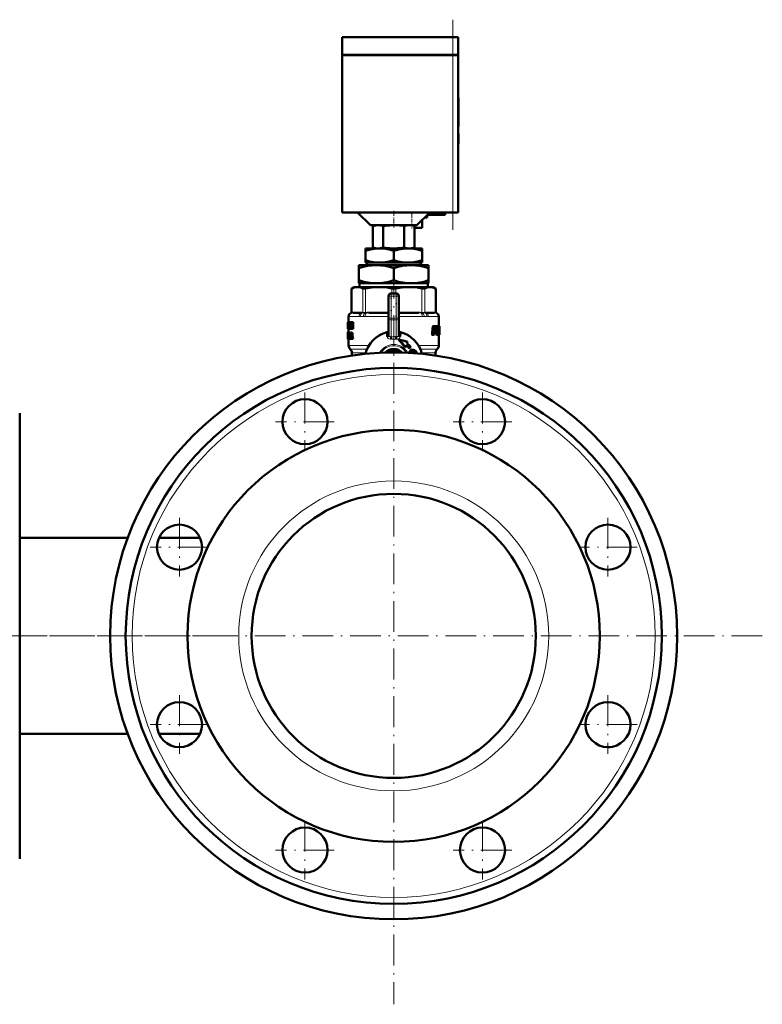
# Model space of a CAD drawing. Extents: x -1976 to 2357, y -1856 to 698.
# Tile 55 of 60: x 2069 to 2357, y -377 to 5. Entities that reach past the tile are written whole.
import ezdxf

# ---------------------------------------------------------------- set-up
doc = ezdxf.new("R2010")
doc.units = 0
doc.linetypes.add('DASHDOT', pattern=[18.5, 12, -3, 0.5, -3])

msp = doc.modelspace()

# ---------------------------------------------------------------- linework, layer by layer
at = {"color": 7, "linetype": 'DASHDOT', "lineweight": 18}
for p, q in [((2237.44, -76.23), (2237.44, 5.37)), ((2214.44, -90.84), (2214.44, -376.93)), ((2180, -139.36), (2180, -162.11)), ((2248.88, -139.36), (2248.88, -162.11)), ((2191.38, -150.73), (2168.62, -150.73)), ((2260.26, -150.73), (2237.51, -150.73)), ((2131.29, -188.07), (2131.29, -210.82)), ((2297.59, -188.07), (2297.59, -210.82)), ((2142.67, -199.44), (2119.92, -199.44)), ((2308.97, -199.44), (2286.22, -199.44)), ((2148.36, -233.88), (2039.19, -233.88)), ((2357.48, -233.88), (2071.4, -233.88)), ((2131.29, -256.95), (2131.29, -279.7)), ((2297.59, -256.95), (2297.59, -279.7)), ((2142.67, -268.33), (2119.92, -268.33)), ((2308.97, -268.33), (2286.22, -268.33)), ((2180, -305.66), (2180, -328.41)), ((2248.88, -305.66), (2248.88, -328.41)), ((2191.38, -317.03), (2168.62, -317.03)), ((2260.26, -317.03), (2237.51, -317.03))]:
    msp.add_line(p, q, dxfattribs=at)
at = {"color": 7, "lineweight": 50}
for p, q in [((2194.44, -1.43), (2237.44, -1.43)), ((2194.44, -8.33), (2194.44, -1.43)), ((2239.44, -1.43), (2237.44, -1.43)), ((2239.44, -8.33), (2239.44, -1.43)), ((2194.44, -8.33), (2237.44, -8.33)), ((2194.44, -8.43), (2237.44, -8.43)), ((2194.44, -8.43), (2194.44, -69.43)), ((2194.54, -8.43), (2194.54, -8.33)), ((2239.44, -8.33), (2237.44, -8.33)), ((2237.44, -8.43), (2238.86, -8.43)), ((2238.86, -8.43), (2239.44, -8.43)), ((2239.34, -8.43), (2239.34, -8.33)), ((2239.44, -69.43), (2239.44, -8.43)), ((2239.44, -24.99), (2239.54, -24.99)), ((2239.44, -26.51), (2239.54, -26.51)), ((2239.54, -24.99), (2239.54, -26.51)), ((2239.54, -26.47), (2239.54, -27.47)), ((2239.54, -32.46), (2239.54, -26.51)), ((2239.54, -27.47), (2239.54, -28.46)), ((2239.54, -28.46), (2239.54, -30.47)), ((2239.54, -30.47), (2239.54, -31.1)), ((2239.54, -31.1), (2239.54, -36.04)), ((2239.54, -35.68), (2239.54, -32.46)), ((2239.44, -35.68), (2239.54, -35.68)), ((2239.44, -36.04), (2239.54, -36.04)), ((2239.44, -38.79), (2239.54, -38.79)), ((2239.44, -38.8), (2239.54, -38.8)), ((2239.44, -38.88), (2239.54, -38.88)), ((2239.54, -38.8), (2239.54, -38.79)), ((2239.54, -38.95), (2239.54, -38.8)), ((2239.54, -38.88), (2239.54, -42.77)), ((2239.44, -42.77), (2239.54, -42.77)), ((2239.44, -42.89), (2239.54, -42.89)), ((2239.54, -42.89), (2239.54, -42.77)), ((2194.44, -69.43), (2237.44, -69.43)), ((2205.44, -74.43), (2200.44, -69.43)), ((2228.44, -69.43), (2223.44, -74.43)), ((2225.44, -75.43), (2225.44, -72.43)), ((2226.44, -71.43), (2227.44, -71.43)), ((2234.44, -70.43), (2227.44, -70.43)), ((2227.44, -71.43), (2227.44, -70.43)), ((2234.44, -69.43), (2234.44, -70.43)), ((2238.86, -69.43), (2237.44, -69.43)), ((2239.44, -69.43), (2238.86, -69.43)), ((2205.44, -74.43), (2223.44, -74.43)), ((2207.44, -74.43), (2206.31, -74.74)), ((2206.31, -74.74), (2206.31, -83.14)), ((2210.35, -74.73), (2210.35, -83.14)), ((2218.44, -74.72), (2218.44, -83.16)), ((2221.44, -74.43), (2222.48, -74.71)), ((2222.48, -74.71), (2222.48, -83.16)), ((2222.48, -75.43), (2225.44, -75.43)), ((2203.44, -83.43), (2203.44, -84.42)), ((2208.94, -83.43), (2203.44, -83.43)), ((2207.41, -83.43), (2206.31, -83.14)), ((2207.41, -83.43), (2213.82, -83.43)), ((2219.94, -83.43), (2208.94, -83.43)), ((2215.06, -83.43), (2213.82, -83.43)), ((2215.06, -83.43), (2219.98, -83.43)), ((2225.44, -83.43), (2219.94, -83.43)), ((2220.96, -83.43), (2219.98, -83.43)), ((2220.96, -83.43), (2221.47, -83.43)), ((2221.47, -83.43), (2222.48, -83.16)), ((2225.44, -83.43), (2225.44, -84.42)), ((2203.44, -88.01), (2203.44, -84.42)), ((2214.44, -88.01), (2214.44, -84.42)), ((2225.44, -88.01), (2225.44, -84.42)), ((2200.94, -91.14), (2200.94, -89.93)), ((2207.69, -89.93), (2200.94, -89.93)), ((2200.94, -95.81), (2200.94, -91.14)), ((2203.44, -88.93), (2203.44, -88.01)), ((2207.59, -88.93), (2203.44, -88.93)), ((2203.96, -89.93), (2203.96, -88.93)), ((2207.59, -88.93), (2210.29, -88.93)), ((2221.19, -89.93), (2207.69, -89.93)), ((2218.59, -88.93), (2210.29, -88.93)), ((2214.44, -95.81), (2214.44, -91.14)), ((2218.59, -88.93), (2221.29, -88.93)), ((2227.94, -89.93), (2221.19, -89.93)), ((2225.44, -88.93), (2221.29, -88.93)), ((2224.92, -88.93), (2224.92, -89.93)), ((2225.44, -88.01), (2225.44, -88.93)), ((2227.94, -89.93), (2227.94, -91.14)), ((2227.94, -95.81), (2227.94, -91.14)), ((2199.14, -98.43), (2198.05, -99.07)), ((2198.2, -98.99), (2198.05, -99.07)), ((2198.05, -108.29), (2198.05, -99.07)), ((2199.14, -98.43), (2200.31, -98.43)), ((2200.31, -98.43), (2208.59, -98.43)), ((2200.94, -96.93), (2200.94, -95.81)), ((2206.03, -96.93), (2200.94, -96.93)), ((2201.22, -96.93), (2201.22, -98.43)), ((2206.03, -96.93), (2209.35, -96.93)), ((2208.59, -98.43), (2220.3, -98.43)), ((2219.53, -96.93), (2209.35, -96.93)), ((2219.53, -96.93), (2222.85, -96.93)), ((2220.3, -98.43), (2228.58, -98.43)), ((2227.94, -96.93), (2222.85, -96.93)), ((2227.66, -98.43), (2227.66, -96.93)), ((2227.94, -95.81), (2227.94, -96.93)), ((2228.58, -98.43), (2229.74, -98.43)), ((2229.74, -98.43), (2230.84, -99.07)), ((2230.84, -99.07), (2230.69, -98.99)), ((2230.84, -108.29), (2230.84, -99.07)), ((2212.44, -110.52), (2212.44, -101.93)), ((2213.44, -100.93), (2215.44, -100.93)), ((2216.44, -101.93), (2216.44, -110.52)), ((2196.94, -109.88), (2196.94, -112.04)), ((2201.64, -108.43), (2198.6, -108.43)), ((2212.18, -108.43), (2204.84, -108.43)), ((2212.44, -117.16), (2212.44, -110.52)), ((2216.44, -117.16), (2216.44, -110.52)), ((2224.04, -108.43), (2216.71, -108.43)), ((2230.28, -108.43), (2227.24, -108.43)), ((2231.94, -109.88), (2231.94, -113.59)), ((2196.66, -112.04), (2196.64, -112.18)), ((2196.64, -112.18), (2196.64, -113.26)), ((2196.64, -113.26), (2196.64, -113.31)), ((2196.64, -113.31), (2196.64, -113.37)), ((2196.64, -113.37), (2196.64, -114.44)), ((2196.64, -114.26), (2196.64, -114.44)), ((2196.64, -114.26), (2196.67, -114.26)), ((2196.65, -113.3), (2196.67, -113.3)), ((2196.66, -112.04), (2196.67, -112.04)), ((2196.66, -114.62), (2196.67, -114.62)), ((2196.67, -112.04), (2196.81, -112.04)), ((2196.67, -114.62), (2196.67, -112.04)), ((2196.67, -114.62), (2196.82, -114.62)), ((2196.71, -112.51), (2196.71, -113.09)), ((2196.71, -112.51), (2196.81, -112.51)), ((2196.71, -113.09), (2196.81, -113.09)), ((2196.71, -113.56), (2196.71, -114.15)), ((2196.71, -113.56), (2196.81, -113.56)), ((2196.71, -114.15), (2196.82, -114.15)), ((2197.12, -112.04), (2196.81, -112.04)), ((2196.81, -112.04), (2196.81, -112.51)), ((2197.12, -112.51), (2196.81, -112.51)), ((2197.11, -113.09), (2196.81, -113.09)), ((2196.81, -113.09), (2196.81, -113.56)), ((2197.11, -113.56), (2196.81, -113.56)), ((2197.12, -114.15), (2196.82, -114.15)), ((2196.82, -114.15), (2196.82, -114.62)), ((2197.12, -114.62), (2196.82, -114.62)), ((2196.94, -114.62), (2196.94, -115.98)), ((2197.01, -112.51), (2197.01, -113.09)), ((2197.01, -113.56), (2197.01, -114.15)), ((2197.11, -113.09), (2197.11, -113.56)), ((2197.12, -112.04), (2197.12, -112.51)), ((2197.12, -114.15), (2197.12, -114.62)), ((2197.13, -112.04), (2197.38, -112.04)), ((2197.13, -112.49), (2197.13, -112.04)), ((2197.13, -112.49), (2197.18, -112.49)), ((2197.13, -114.17), (2197.18, -114.17)), ((2197.13, -114.62), (2197.13, -114.17)), ((2197.13, -114.62), (2197.38, -114.62)), ((2197.18, -114.17), (2197.18, -112.49)), ((2197.32, -112.49), (2197.32, -114.17)), ((2197.32, -112.49), (2197.38, -112.49)), ((2197.32, -114.17), (2197.38, -114.17)), ((2197.38, -112.04), (2197.51, -112.04)), ((2197.38, -112.04), (2197.38, -112.49)), ((2197.38, -112.49), (2197.51, -112.49)), ((2197.38, -114.17), (2197.51, -114.17)), ((2197.38, -114.17), (2197.38, -114.62)), ((2197.38, -114.62), (2197.51, -114.62)), ((2197.51, -112.04), (2197.71, -112.04)), ((2197.51, -114.62), (2197.51, -112.04)), ((2197.51, -114.62), (2197.68, -114.62)), ((2197.68, -112.79), (2197.68, -112.79)), ((2197.68, -113.2), (2197.68, -114.62)), ((2197.68, -114.62), (2198, -114.62)), ((2197.71, -112.04), (2198.03, -112.04)), ((2198, -114.22), (2198, -114.62)), ((2198.03, -112.04), (2198.11, -112.44)), ((2198.07, -113.61), (2198.12, -113.82)), ((2198.1, -114.62), (2198.33, -114.62)), ((2198.11, -112.04), (2198.33, -112.04)), ((2198.11, -113.47), (2198.11, -112.04)), ((2198.12, -113.82), (2198.12, -113.82)), ((2198.33, -112.04), (2198.66, -112.04)), ((2198.33, -112.04), (2198.33, -114.62)), ((2198.33, -114.62), (2198.66, -114.62)), ((2198.66, -112.04), (2198.66, -114.62)), ((2229.51, -114.28), (2229.3, -116.71)), ((2229.56, -114.01), (2229.9, -114.01)), ((2229.64, -113.79), (2229.98, -113.79)), ((2229.86, -114.28), (2229.65, -116.71)), ((2229.74, -113.64), (2230.09, -113.64)), ((2229.86, -113.59), (2230.2, -113.59)), ((2230.11, -116.83), (2230.3, -114.51)), ((2230.2, -113.59), (2231.07, -113.59)), ((2230.34, -114.35), (2230.41, -114.28)), ((2230.41, -114.28), (2230.77, -114.28)), ((2230.44, -114.28), (2230.49, -114.35)), ((2230.51, -114.51), (2230.45, -115.2)), ((2230.49, -114.35), (2230.82, -114.35)), ((2230.51, -114.51), (2230.83, -114.51)), ((2230.77, -114.28), (2230.82, -114.35)), ((2230.83, -114.51), (2230.78, -115.2)), ((2231.17, -115.43), (2231.25, -114.28)), ((2231.24, -113.59), (2231.18, -113.7)), ((2231.22, -113.8), (2231.48, -113.8)), ((2231.24, -113.59), (2231.55, -113.59)), ((2231.55, -113.59), (2232.13, -113.59)), ((2231.75, -114.51), (2232.03, -114.51)), ((2231.77, -114.35), (2232.03, -114.35)), ((2231.81, -114.28), (2232, -114.28)), ((2231.94, -113.59), (2232.24, -113.59)), ((2231.94, -113.59), (2232.15, -113.59)), ((2232, -114.28), (2232.03, -114.35)), ((2232.03, -114.51), (2232.02, -114.74)), ((2232.16, -113.65), (2232.13, -113.59)), ((2232.17, -114.8), (2232.18, -114.28)), ((2232.18, -113.8), (2232.23, -113.8)), ((2232.24, -113.59), (2232.24, -113.59)), ((2232.24, -113.59), (2232.24, -116.92)), ((2196.65, -116.01), (2196.64, -116.08)), ((2196.64, -116.08), (2196.64, -116.62)), ((2196.64, -116.08), (2196.69, -116.08)), ((2196.64, -116.62), (2196.66, -116.62)), ((2196.65, -117.23), (2196.64, -117.4)), ((2196.64, -117.4), (2196.64, -117.61)), ((2196.64, -117.4), (2196.68, -117.4)), ((2196.64, -117.61), (2196.64, -117.88)), ((2196.64, -117.61), (2196.72, -117.61)), ((2196.64, -117.88), (2196.64, -118.25)), ((2196.64, -117.88), (2196.75, -117.88)), ((2196.64, -118.25), (2196.64, -118.48)), ((2196.64, -118.25), (2196.66, -118.25)), ((2196.64, -118.48), (2196.66, -118.48)), ((2196.65, -116.01), (2196.71, -116.01)), ((2196.66, -117), (2196.65, -117.1)), ((2196.65, -117.1), (2196.65, -117.23)), ((2196.65, -117.1), (2196.67, -117.1)), ((2196.65, -117.23), (2196.67, -117.23)), ((2196.66, -115.98), (2196.94, -115.98)), ((2196.66, -116.98), (2196.66, -117)), ((2196.66, -118.51), (2196.66, -117.93)), ((2196.66, -117.93), (2196.75, -117.93)), ((2196.68, -118.13), (2196.74, -118.13)), ((2196.71, -116.51), (2196.7, -116.59)), ((2196.7, -116.59), (2196.7, -116.7)), ((2196.7, -116.59), (2196.81, -116.59)), ((2196.7, -116.7), (2196.7, -116.82)), ((2196.7, -116.7), (2197, -116.7)), ((2196.7, -116.82), (2196.71, -116.91)), ((2196.7, -116.82), (2197, -116.82)), ((2196.72, -117.59), (2196.7, -117.5)), ((2196.71, -116.51), (2196.78, -116.51)), ((2196.71, -116.91), (2196.72, -117)), ((2196.71, -116.91), (2197.01, -116.91)), ((2196.72, -116.46), (2196.76, -116.46)), ((2196.72, -117), (2196.75, -117.1)), ((2196.72, -117), (2197.01, -117)), ((2196.73, -117.69), (2196.72, -117.59)), ((2196.75, -117.8), (2196.73, -117.69)), ((2196.74, -115.98), (2197.04, -115.98)), ((2196.74, -117.1), (2196.78, -117.23)), ((2196.74, -117.1), (2197.01, -117.1)), ((2196.74, -118.12), (2196.75, -118.04)), ((2196.75, -118.04), (2196.75, -117.94)), ((2196.79, -116.54), (2196.77, -116.48)), ((2196.78, -116.01), (2197.08, -116.01)), ((2196.78, -117.23), (2197.01, -117.23)), ((2196.81, -116.62), (2196.79, -116.54)), ((2196.79, -118.48), (2196.97, -118.48)), ((2196.8, -117.4), (2197.01, -117.4)), ((2196.81, -116.08), (2196.81, -116.62)), ((2196.81, -116.08), (2196.97, -116.08)), ((2196.81, -116.62), (2197.01, -116.62)), ((2196.81, -118.25), (2196.97, -118.25)), ((2196.82, -117.61), (2197.01, -117.61)), ((2196.83, -117.88), (2197.01, -117.88)), ((2196.97, -116.03), (2197.18, -116.03)), ((2196.97, -116.48), (2196.97, -116.03)), ((2196.97, -116.48), (2197.01, -116.48)), ((2196.97, -118.16), (2197.01, -118.16)), ((2196.97, -118.61), (2196.97, -118.16)), ((2197, -116.62), (2197, -116.7)), ((2197, -116.7), (2197, -116.82)), ((2197, -116.82), (2197.01, -116.91)), ((2197.01, -118.16), (2197.01, -116.48)), ((2197.08, -116.01), (2197.09, -116.03)), ((2197.13, -116.48), (2197.13, -118.16)), ((2197.13, -116.48), (2197.18, -116.48)), ((2197.13, -118.16), (2197.18, -118.16)), ((2197.18, -116.03), (2197.49, -116.03)), ((2197.18, -116.03), (2197.18, -116.48)), ((2197.18, -116.48), (2197.49, -116.48)), ((2197.18, -118.16), (2197.49, -118.16)), ((2197.18, -118.16), (2197.18, -118.61)), ((2197.44, -116.48), (2197.44, -118.16)), ((2197.49, -116.03), (2197.49, -116.48)), ((2197.49, -118.16), (2197.49, -118.17)), ((2197.7, -118.04), (2197.64, -118.61)), ((2197.7, -118.04), (2198.02, -118.04)), ((2197.74, -116.03), (2197.98, -116.03)), ((2197.74, -117.59), (2197.83, -116.71)), ((2197.74, -117.59), (2197.97, -117.59)), ((2197.83, -116.71), (2197.87, -116.71)), ((2197.85, -116.49), (2197.85, -116.49)), ((2197.87, -116.72), (2197.97, -117.59)), ((2198.02, -118.04), (2197.96, -118.61)), ((2198.3, -116.03), (2197.98, -116.03)), ((2198.09, -118.61), (2198.02, -118.04)), ((2211.81, -116), (2211.86, -116.2)), ((2211.87, -117.64), (2211.86, -116.2)), ((2212.44, -116.46), (2212.44, -116.46)), ((2216.44, -116.46), (2216.44, -116.46)), ((2217.03, -116.2), (2216.99, -116.18)), ((2217.03, -116.2), (2217.01, -117.64)), ((2217.03, -116.2), (2217.07, -116)), ((2229.3, -116.71), (2229.65, -116.71)), ((2229.4, -117.05), (2229.75, -117.05)), ((2229.75, -117.05), (2230.01, -117.05)), ((2230.17, -116.12), (2230.39, -116.12)), ((2230.2, -115.79), (2230.29, -115.79)), ((2230.21, -115.65), (2230.3, -115.65)), ((2230.23, -115.44), (2230.4, -115.44)), ((2230.3, -115.65), (2230.29, -115.79)), ((2230.41, -115.37), (2230.34, -115.44)), ((2230.39, -116.12), (2230.88, -116.12)), ((2230.4, -115.44), (2230.67, -115.44)), ((2230.41, -115.37), (2230.74, -115.37)), ((2230.45, -115.2), (2230.78, -115.2)), ((2230.74, -115.37), (2230.67, -115.44)), ((2231.02, -116.01), (2230.98, -116.71)), ((2230.98, -116.71), (2231.29, -116.71)), ((2231.06, -117.05), (2231.37, -117.05)), ((2231.37, -117.05), (2231.56, -117.05)), ((2231.68, -115.89), (2231.65, -116.71)), ((2231.65, -116.71), (2231.95, -116.71)), ((2231.68, -115.88), (2231.68, -115.89)), ((2231.68, -115.89), (2231.98, -115.89)), ((2231.69, -115.66), (2231.82, -115.66)), ((2231.69, -115.73), (2231.98, -115.73)), ((2231.69, -117.05), (2232, -117.05)), ((2231.71, -115.33), (2231.76, -115.33)), ((2231.72, -115.19), (2231.77, -115.19)), ((2231.73, -114.91), (2232.01, -114.91)), ((2231.73, -114.97), (2231.83, -114.97)), ((2231.74, -114.74), (2232.02, -114.74)), ((2231.77, -115.19), (2231.76, -115.33)), ((2231.82, -115.66), (2231.95, -115.66)), ((2231.83, -114.97), (2231.98, -114.97)), ((2231.94, -117.05), (2231.94, -121.11)), ((2231.95, -115.66), (2231.98, -115.73)), ((2231.98, -115.89), (2231.95, -116.71)), ((2232, -117.05), (2232.09, -117.05)), ((2232.09, -117.05), (2232.22, -117.05)), ((2232.13, -116.83), (2232.15, -115.84)), ((2232.13, -116.71), (2232.2, -116.71)), ((2232.15, -115.54), (2232.14, -115.38)), ((2232.15, -115.26), (2232.16, -115.09)), ((2232.22, -117.05), (2232.24, -117.05)), ((2232.24, -117.05), (2232.24, -116.92)), ((2196.65, -118.62), (2196.67, -118.65)), ((2196.65, -118.62), (2196.68, -118.62)), ((2196.67, -118.65), (2196.71, -118.65)), ((2196.71, -118.65), (2197.01, -118.65)), ((2196.75, -118.62), (2197.05, -118.62)), ((2196.94, -118.65), (2196.94, -121.11)), ((2196.97, -118.61), (2197.18, -118.61)), ((2197.06, -118.61), (2197.05, -118.62)), ((2197.18, -118.61), (2197.45, -118.61)), ((2197.45, -118.61), (2197.64, -118.61)), ((2197.96, -118.61), (2197.64, -118.61)), ((2198.09, -118.61), (2198.34, -118.61)), ((2198.67, -118.61), (2198.34, -118.61)), ((2216.42, -118.83), (2216.42, -118.83)), ((2216.42, -118.83), (2216.47, -119.09)), ((2218.79, -121.72), (2218.96, -121.72)), ((2219.27, -120.94), (2218.96, -121.72)), ((2219.55, -120.23), (2219.79, -119.6)), ((2220.54, -122.23), (2220.38, -122.23)), ((2221.06, -121.73), (2220.54, -122.23)), ((2197.61, -122.6), (2197.53, -122.52)), ((2197.9, -125.1), (2197.91, -124.9)), ((2197.91, -124.9), (2198.01, -124.9)), ((2198.01, -124.9), (2198.31, -124.9)), ((2198.01, -124.9), (2198.06, -125.08)), ((2198.19, -124.01), (2198.19, -124.9)), ((2198.31, -124.9), (2198.36, -125.03)), ((2215.88, -123.43), (2213, -123.43)), ((2221.71, -122.82), (2221.87, -122.82)), ((2221.93, -123.38), (2222.02, -123.37)), ((2230.69, -124.01), (2230.69, -125.06)), ((2231.28, -122.6), (2231.36, -122.52)), ((2069.29, -275.35), (2069.29, -147.38)), ((2111.2, -195.83), (2069.29, -195.83)), ((2139.26, -195.83), (2123.32, -195.83)), ((2111.2, -271.93), (2069.29, -271.93)), ((2139.26, -271.93), (2123.32, -271.93)), ((2069.29, -320.38), (2069.29, -275.35))]:
    msp.add_line(p, q, dxfattribs=at)
at = {"color": 7, "lineweight": 18}
for p, q in [((2237.44, -8.33), (2237.44, -1.43)), ((2237.44, -8.43), (2237.44, -8.33)), ((2237.44, -8.43), (2237.44, -69.43)), ((2198.2, -98.99), (2198.2, -108.28)), ((2202.41, -108.28), (2202.41, -98.99)), ((2203.5, -98.99), (2203.5, -108.28)), ((2213.68, -100.93), (2213.68, -98.99)), ((2215.21, -98.99), (2215.21, -100.93)), ((2225.39, -108.28), (2225.39, -98.99)), ((2226.47, -98.99), (2226.47, -108.28)), ((2230.69, -108.28), (2230.69, -98.99)), ((2212.44, -101.93), (2213.44, -101.93)), ((2213.44, -100.93), (2213.44, -101.93)), ((2213.44, -101.93), (2213.44, -110.52)), ((2215.44, -101.93), (2213.44, -101.93)), ((2215.44, -100.93), (2215.44, -101.93)), ((2215.44, -110.52), (2215.44, -101.93)), ((2215.44, -101.93), (2216.44, -101.93)), ((2196.96, -109.91), (2196.94, -109.88)), ((2197.02, -109.93), (2200.94, -109.93)), ((2198.04, -108.47), (2197.92, -108.48)), ((2198.07, -108.47), (2198.04, -108.47)), ((2198.05, -108.29), (2198.18, -108.28)), ((2198.33, -108.45), (2198.07, -108.47)), ((2198.18, -108.28), (2198.2, -108.28)), ((2198.2, -108.28), (2198.49, -108.25)), ((2198.79, -108.23), (2201.82, -108.23)), ((2202.59, -109.91), (2201.57, -109.91)), ((2202.28, -108.47), (2201.95, -108.45)), ((2202.12, -108.25), (2202.41, -108.28)), ((2202.3, -108.47), (2202.28, -108.47)), ((2202.41, -108.28), (2202.44, -108.28)), ((2203.31, -109.93), (2212.44, -109.93)), ((2203.45, -108.47), (2203.39, -108.47)), ((2203.44, -108.28), (2203.5, -108.28)), ((2204.14, -108.45), (2203.45, -108.47)), ((2203.5, -108.28), (2204.21, -108.25)), ((2204.92, -108.23), (2212.25, -108.23)), ((2212.44, -108.44), (2212.18, -108.43)), ((2212.25, -108.23), (2212.44, -108.23)), ((2212.44, -110.52), (2213.44, -110.52)), ((2213.44, -110.52), (2215.44, -110.52)), ((2213.44, -110.52), (2213.44, -111.23)), ((2215.44, -110.52), (2215.44, -111.23)), ((2215.44, -110.52), (2216.44, -110.52)), ((2216.44, -108.23), (2216.63, -108.23)), ((2216.71, -108.43), (2216.44, -108.44)), ((2216.44, -109.93), (2225.58, -109.93)), ((2216.63, -108.23), (2223.96, -108.23)), ((2224.68, -108.25), (2225.39, -108.28)), ((2225.44, -108.47), (2224.74, -108.45)), ((2225.39, -108.28), (2225.44, -108.28)), ((2225.49, -108.47), (2225.44, -108.47)), ((2227.31, -109.91), (2226.3, -109.91)), ((2226.45, -108.28), (2226.47, -108.28)), ((2226.47, -108.28), (2226.76, -108.25)), ((2226.61, -108.47), (2226.58, -108.47)), ((2226.93, -108.45), (2226.61, -108.47)), ((2227.06, -108.23), (2230.1, -108.23)), ((2227.94, -109.93), (2231.86, -109.93)), ((2230.39, -108.25), (2230.69, -108.28)), ((2230.82, -108.47), (2230.55, -108.45)), ((2230.69, -108.28), (2230.71, -108.28)), ((2230.71, -108.28), (2230.84, -108.29)), ((2230.84, -108.47), (2230.82, -108.47)), ((2230.97, -108.48), (2230.84, -108.47)), ((2231.94, -109.88), (2231.93, -109.91)), ((2198.07, -113.61), (2198.11, -113.61)), ((2213.44, -117.72), (2213.44, -111.23)), ((2215.44, -111.23), (2213.44, -111.23)), ((2215.44, -111.23), (2215.44, -117.72)), ((2213.44, -117.72), (2214.44, -117.69)), ((2214.94, -117.7), (2215.44, -117.72)), ((2196.94, -121.11), (2204.82, -121.11)), ((2224.06, -121.11), (2231.94, -121.11)), ((2197.53, -122.52), (2204.09, -122.52)), ((2197.61, -122.6), (2204.06, -122.6)), ((2198.19, -124.01), (2203.58, -124.01)), ((2211.58, -123.89), (2211.7, -123.68)), ((2211.7, -123.68), (2212.03, -123.88)), ((2213, -122.93), (2215.88, -122.93)), ((2213, -122.93), (2213, -123.43)), ((2215.88, -122.93), (2215.88, -123.43)), ((2217.18, -123.68), (2216.85, -123.88)), ((2217.18, -123.68), (2217.3, -123.89)), ((2220.59, -123.65), (2220.74, -123.65)), ((2221.08, -122.97), (2221.24, -122.97)), ((2222.13, -123.4), (2222.28, -123.4)), ((2222.47, -123.53), (2222.62, -123.53)), ((2222.75, -123.77), (2222.9, -123.77)), ((2222.94, -124.08), (2223.09, -124.08)), ((2224.79, -122.52), (2231.36, -122.52)), ((2224.82, -122.6), (2231.28, -122.6)), ((2225.31, -124.01), (2230.69, -124.01))]:
    msp.add_line(p, q, dxfattribs=at)
at = {"color": 7, "linetype": 'DASHDOT', "lineweight": 18, "ltscale": 0.002997}
msp.add_line((2239.43, -31.1), (2239.55, -31.1), dxfattribs=at)
at = {"color": 7, "linetype": 'DASHDOT', "lineweight": 18, "ltscale": 0.159087}
msp.add_line((2214.44, -68.9), (2214.44, -75.27), dxfattribs=at)
at = {"color": 7, "linetype": 'DASHDOT', "lineweight": 18, "ltscale": 0.060014}
msp.add_line((2221.44, -69.23), (2221.44, -71.63), dxfattribs=at)
at = {"color": 7, "linetype": 'DASHDOT', "lineweight": 18, "ltscale": 0.090027}
msp.add_line((2221.44, -72.13), (2221.44, -75.73), dxfattribs=at)
at = {"color": 7, "linetype": 'DASHDOT', "lineweight": 18, "ltscale": 0.036911}
msp.add_line((2214.44, -83.07), (2214.44, -84.55), dxfattribs=at)
at = {"color": 7, "linetype": 'DASHDOT', "lineweight": 18, "ltscale": 0.094162}
msp.add_line((2214.44, -87.7), (2214.44, -91.47), dxfattribs=at)
at = {"color": 7, "linetype": 'DASHDOT', "lineweight": 18, "ltscale": 0.153835}
msp.add_line((2214.44, -101.45), (2214.44, -95.29), dxfattribs=at)
at = {"color": 7, "linetype": 'DASHDOT', "lineweight": 18, "ltscale": 0.059998}
for p, q in [((2213.24, -101.93), (2215.64, -101.93)), ((2213.24, -110.52), (2215.64, -110.52))]:
    msp.add_line(p, q, dxfattribs=at)
at = {"color": 7, "linetype": 'DASHDOT', "lineweight": 18, "ltscale": 0.257574}
msp.add_line((2213.44, -111.38), (2213.44, -101.08), dxfattribs=at)
at = {"color": 7, "linetype": 'DASHDOT', "lineweight": 18, "ltscale": 0.257589}
msp.add_line((2215.44, -101.08), (2215.44, -111.38), dxfattribs=at)
at = {"color": 7, "linetype": 'DASHDOT', "lineweight": 18, "ltscale": 0.012117}
msp.add_line((2211.8, -123.5), (2211.56, -123.92), dxfattribs=at)
at = {"color": 7, "linetype": 'DASHDOT', "lineweight": 18, "ltscale": 0.086621}
msp.add_line((2216.17, -122.93), (2212.71, -122.93), dxfattribs=at)
at = {"color": 7, "linetype": 'DASHDOT', "lineweight": 18, "ltscale": 0.002353}
msp.add_line((2214.44, -122.61), (2214.44, -122.51), dxfattribs=at)
at = {"color": 7, "linetype": 'DASHDOT', "lineweight": 18, "ltscale": 0.031364}
msp.add_line((2214.44, -123.91), (2214.44, -125.16), dxfattribs=at)
at = {"color": 7, "linetype": 'DASHDOT', "lineweight": 18, "ltscale": 0.012106}
msp.add_line((2217.32, -123.92), (2217.08, -123.5), dxfattribs=at)
at = {"color": 7, "lineweight": 50}
for points in [[(2210.35, -74.73), (2209.27, -74.51), (2208.33, -74.44), (2207.39, -74.51), (2206.31, -74.74)], [(2214.44, -74.43), (2212.94, -74.48), (2211.29, -74.62), (2210.35, -74.73)], [(2218.44, -74.72), (2216.69, -74.53), (2215.17, -74.44), (2214.44, -74.43)], [(2208.94, -83.43), (2208.01, -83.46), (2207.09, -83.55), (2206.24, -83.69), (2205.39, -83.86), (2204.41, -84.12), (2203.44, -84.42)], [(2206.31, -83.14), (2207.39, -83.36), (2208.33, -83.43), (2209.27, -83.37), (2210.35, -83.14)], [(2214.44, -84.42), (2213.54, -84.13), (2212.63, -83.89), (2211.41, -83.64), (2210.18, -83.49), (2208.94, -83.43)], [(2219.94, -83.43), (2219.01, -83.46), (2218.09, -83.55), (2217.24, -83.69), (2216.39, -83.86), (2215.41, -84.12), (2214.44, -84.42)], [(2225.44, -84.42), (2224.54, -84.13), (2223.63, -83.89), (2222.41, -83.64), (2221.18, -83.49), (2219.94, -83.43)], [(2207.69, -89.93), (2206.83, -89.96), (2205.98, -90.02), (2204.28, -90.26), (2202.6, -90.64), (2200.94, -91.14)], [(2203.44, -88.01), (2205.09, -88.5), (2205.92, -88.69), (2206.75, -88.83), (2207.59, -88.93)], [(2214.44, -91.14), (2212.78, -90.64), (2211.1, -90.26), (2209.4, -90.02), (2208.55, -89.96), (2207.69, -89.93)], [(2210.29, -88.93), (2211.14, -88.83), (2211.98, -88.68), (2213.22, -88.39), (2214.44, -88.01)], [(2214.44, -88.01), (2216.09, -88.5), (2216.92, -88.69), (2217.75, -88.83), (2218.59, -88.93)], [(2221.19, -89.93), (2220.33, -89.96), (2219.48, -90.02), (2217.78, -90.26), (2216.1, -90.64), (2214.44, -91.14)], [(2227.94, -91.14), (2226.28, -90.64), (2224.6, -90.26), (2222.9, -90.02), (2222.05, -89.96), (2221.19, -89.93)], [(2221.29, -88.93), (2222.14, -88.83), (2222.98, -88.68), (2224.22, -88.39), (2225.44, -88.01)], [(2200.31, -98.43), (2199.67, -98.49), (2199.04, -98.64), (2198.62, -98.79), (2198.2, -98.99)], [(2202.41, -98.99), (2201.68, -98.67), (2200.98, -98.49), (2200.31, -98.43)], [(2200.94, -95.81), (2202.79, -96.35), (2204.47, -96.72), (2206.03, -96.93)], [(2203.5, -98.99), (2202.96, -99.06), (2202.56, -99.04), (2202.41, -98.99)], [(2208.59, -98.43), (2206.86, -98.5), (2205.09, -98.7), (2203.5, -98.99)], [(2213.68, -98.99), (2211.91, -98.67), (2210.23, -98.49), (2208.59, -98.43)], [(2209.35, -96.93), (2210.92, -96.72), (2212.59, -96.35), (2214.44, -95.81)], [(2214.44, -95.81), (2216.29, -96.35), (2217.97, -96.72), (2219.53, -96.93)], [(2220.3, -98.43), (2218.57, -98.5), (2216.81, -98.7), (2215.21, -98.99)], [(2225.39, -98.99), (2223.62, -98.67), (2221.94, -98.49), (2220.3, -98.43)], [(2222.85, -96.93), (2224.42, -96.72), (2226.09, -96.35), (2227.94, -95.81)], [(2226.47, -98.99), (2226.32, -99.04), (2226.14, -99.06), (2225.67, -99.04), (2225.39, -98.99)], [(2228.58, -98.43), (2227.86, -98.5), (2227.13, -98.7), (2226.47, -98.99)], [(2230.69, -98.99), (2229.99, -98.69), (2229.28, -98.5), (2228.58, -98.43)], [(2196.64, -114.44), (2196.64, -114.57), (2196.66, -114.62)], [(2231.55, -113.59), (2231.51, -113.65), (2231.48, -113.8)], [(2231.75, -114.49), (2231.77, -114.35), (2231.81, -114.28)], [(2196.68, -118.13), (2196.69, -118.18), (2196.71, -118.2)], [(2196.7, -116.03), (2196.72, -115.99), (2196.74, -115.98)], [(2211.86, -116.2), (2212.1, -116.15), (2212.23, -116.18), (2212.32, -116.23), (2212.41, -116.33), (2212.44, -116.46)], [(2211.87, -117.64), (2212.05, -117.6), (2212.21, -117.52), (2212.33, -117.42), (2212.42, -117.29), (2212.44, -117.17)], [(2217.01, -117.64), (2216.84, -117.6), (2216.67, -117.52), (2216.55, -117.42), (2216.47, -117.29), (2216.44, -117.17)], [(2229.3, -116.71), (2229.3, -116.89), (2229.34, -117), (2229.36, -117.03), (2229.4, -117.05)], [(2229.65, -116.71), (2229.66, -116.89), (2229.69, -117), (2229.71, -117.03), (2229.75, -117.05)], [(2230.01, -117.05), (2230.07, -116.98), (2230.11, -116.83)], [(2230.29, -115.79), (2230.29, -115.97), (2230.32, -116.05), (2230.34, -116.1), (2230.39, -116.12)], [(2230.4, -115.44), (2230.33, -115.5), (2230.3, -115.65)], [(2230.98, -116.71), (2230.98, -116.85), (2231.01, -117.01), (2231.03, -117.03), (2231.06, -117.05)], [(2231.29, -116.71), (2231.29, -116.85), (2231.33, -117.01), (2231.34, -117.03), (2231.37, -117.05)], [(2231.56, -117.05), (2231.6, -116.99), (2231.62, -116.83)], [(2231.65, -116.71), (2231.66, -116.99), (2231.69, -117.05)], [(2231.76, -115.33), (2231.78, -115.6), (2231.8, -115.64), (2231.82, -115.66)], [(2231.83, -114.97), (2231.79, -115.03), (2231.77, -115.19)], [(2231.95, -116.71), (2231.95, -116.81), (2231.97, -117.01), (2231.99, -117.04), (2232, -117.05)], [(2232.01, -114.91), (2232, -114.95), (2231.99, -114.96), (2231.98, -114.97)], [(2232.09, -117.05), (2232.13, -116.87), (2232.13, -116.83)], [(2232.2, -116.71), (2232.21, -117.01), (2232.21, -117.04), (2232.22, -117.05)], [(2218.79, -121.72), (2217.91, -120.59), (2216.96, -119.56), (2216.47, -119.09)], [(2220.59, -123.65), (2220.71, -123.31), (2220.93, -123.06), (2221.08, -122.97)], [(2220.74, -123.65), (2220.8, -123.43), (2220.91, -123.24), (2221.06, -123.09), (2221.24, -122.97)], [(2221.13, -123.93), (2221.2, -123.76), (2221.3, -123.62), (2221.49, -123.48)]]:
    msp.add_lwpolyline(points, dxfattribs=at)
at = {"color": 7, "lineweight": 18}
for points in [[(2202.44, -108.28), (2202.95, -108.29), (2203.44, -108.28)], [(2225.44, -108.28), (2226.14, -108.29), (2226.45, -108.28)], [(2213.5, -118.7), (2213, -118.68), (2212.53, -118.54), (2212.26, -118.37), (2212.04, -118.15), (2211.92, -117.91), (2211.87, -117.64)], [(2217.01, -117.64), (2216.96, -117.92), (2216.83, -118.17), (2216.61, -118.39), (2216.34, -118.54), (2215.88, -118.68), (2215.39, -118.7)], [(2215.39, -118.7), (2214.63, -118.68), (2213.88, -118.68), (2213.5, -118.7)]]:
    msp.add_lwpolyline(points, dxfattribs=at)
at = {"color": 7, "lineweight": 50}
for centre, radius in [((2214.44, -233.88), 110.03), ((2214.44, -233.88), 104.03), ((2180, -150.73), 8.75), ((2248.88, -150.73), 8.75), ((2214.44, -233.88), 80), ((2214.44, -233.88), 55.15), ((2131.29, -199.44), 8.75), ((2297.59, -199.44), 8.75), ((2131.29, -268.33), 8.75), ((2297.59, -268.33), 8.75), ((2180, -317.03), 8.75), ((2248.88, -317.03), 8.75)]:
    msp.add_circle(centre, radius, dxfattribs=at)
at = {"color": 7, "lineweight": 18}
for radius in [101.53, 60.15]:
    msp.add_circle((2214.44, -233.88), radius, dxfattribs=at)
at = {"color": 7, "lineweight": 50}
for centre, radius, start, end in [((2220.63, -82.51), 8.1, 93.8646, 105.7504), ((2220.31, -82.48), 8.07, 74.3961, 86.1527), ((2214.69, -52.26), 31.19, 262.0055, 268.4072), ((2214.21, -52.46), 30.99, 271.5777, 277.8431), ((2220.66, -75.23), 8.24, 254.3235, 265.2431), ((2220.28, -75.26), 8.2, 274.7406, 285.5314), ((2214.43, -95.34), 3.73, 258.3238, 270.1707), ((2214.45, -95.34), 3.73, 269.8321, 281.6725), ((2213.44, -101.93), 1, 90, 180), ((2215.44, -101.93), 1, 0, 90), ((2198.44, -109.88), 1.5, 110.5177, 180), ((2197.85, -108.29), 0.2, 290.5165, 359.9999), ((2231.04, -108.29), 0.2, 180.0001, 249.4835), ((2230.44, -109.88), 1.5, 359.9834, 69.4823), ((2137.08, -113.32), 59.58, 0.0165, 1.0927), ((2141.13, -113.28), 55.53, 358.9821, 359.9746), ((2184.36, -113.14), 13.33, 359.7204, 1.5136), ((2202.09, -112.01), 4.48, 190.0104, 192.7994), ((2249.48, -100.97), 52.95, 192.0714, 193.8139), ((2249.01, -101.89), 52.48, 192.226, 194.0417), ((2205.48, -113.54), 7.36, 179.4536, 182.2095), ((2231.05, -114.4), 1.54, 165.5109, 175.6995), ((2230.69, -114.3), 1.17, 154.2079, 165.6194), ((2230.15, -114.04), 0.571, 135.6429, 154.0272), ((2229.87, -113.75), 0.163, 93.6909, 138.2675), ((2231.45, -114.4), 1.59, 165.9006, 175.7281), ((2231.06, -114.3), 1.19, 154.7161, 165.9308), ((2230.5, -114.04), 0.572, 136.3208, 154.5448), ((2230.21, -113.75), 0.158, 93.9134, 139.1034), ((2230.81, -114.55), 0.507, 156.3492, 175.5227), ((2230.08, -114.46), 0.434, 352.6684, 14.6166), ((2230.4, -114.46), 0.434, 352.6684, 14.6166), ((2231.06, -113.7), 0.107, 28.887, 85.6361), ((2230.76, -113.9), 0.462, 12.8652, 32.9613), ((2230.03, -114.09), 1.23, 3.537, 13.8801), ((2229.19, -114.15), 2.06, 356.2323, 3.7222), ((1716.51, -81.79), 515.97, 356.1195, 356.4432), ((1801.79, -92.26), 430.53, 356.7272, 357.0393), ((2231.08, -114.45), 0.955, 356.6451, 6.5567), ((2231.07, -113.86), 1.1, 3.3767, 11.1055), ((2228.11, -114.07), 4.08, 0.8723, 3.9467), ((2224.48, -114.15), 7.7, 358.9898, 0.9957), ((1904.62, -111.56), 327.62, 359.0986, 359.6074), ((2235.47, -113.77), 3.23, 176.7474, 180.536), ((2197.81, -118.48), 1.16, 180.1643, 186.6208), ((2196.67, -116), 0.0248, 125.531, 190.0323), ((2209.15, -116.72), 12.49, 178.5631, 180.1555), ((2207.23, -116.8), 10.57, 179.7427, 182.127), ((2198.41, -117.87), 1.75, 182.2701, 188.7385), ((2197.17, -118.48), 0.506, 183.4115, 195.8529), ((2200.52, -116.48), 3.85, 175.2413, 178.8012), ((2198.93, -117.13), 2.26, 181.5448, 189.4062), ((2197.36, -116.21), 0.687, 164.8283, 176.5088), ((2196.96, -116.54), 0.248, 160.8825, 173.4865), ((2196.7, -118.17), 0.0258, 289.8212, 350.8077), ((2196.75, -116.46), 0.0244, 106.4853, 170.0826), ((2196.46, -118.08), 0.283, 340.5543, 352.0053), ((2196.73, -116.03), 0.0529, 31.7651, 83.5666), ((2196.73, -116.46), 0.0251, 33.1999, 78.8476), ((2194.98, -117.93), 1.77, 359.7531, 4.1264), ((2196.24, -118.4), 0.548, 336.9994, 351.2589), ((2196.64, -116.54), 0.149, 21.8787, 36.5135), ((2196.54, -116.17), 0.287, 17.5379, 34.226), ((2194.51, -117.68), 2.31, 7.0684, 11.2147), ((2194.63, -118.1), 2.19, 349.9853, 356.2651), ((2193.77, -117.77), 3.06, 2.9639, 6.9168), ((2191.87, -117.91), 4.95, 356.1295, 0.3342), ((2191.7, -117.87), 5.13, 359.805, 2.8778), ((2197.03, -116.03), 0.053, 31.7591, 83.5615), ((2352.69, -134.84), 156.09, 173.0783, 174.0305), ((2195.08, -116.41), 2.77, 353.6796, 358.3431), ((2200.99, -116.4), 3.13, 181.6147, 185.8624), ((2368.4, -93.8), 171.86, 187.4325, 188.3), ((2364.08, -93.97), 167.24, 187.5802, 188.472), ((2214.44, -126.93), 11.25, 103.5334, 166.975), ((2214.51, -127.26), 11.58, 100.2895, 103.4877), ((2202.85, -118.82), 10.65, 0.6083, 5.9289), ((2226.03, -118.82), 10.65, 174.0711, 179.3917), ((2214.37, -127.26), 11.58, 76.512, 79.7106), ((2216.76, -116.46), 0.322, 156.4258, 178.4255), ((2216.73, -116.46), 0.287, 126.1882, 155.079), ((2216.78, -116.53), 0.38, 96.3363, 125.445), ((2214.44, -126.93), 11.25, 13.0246, 76.4663), ((2229.92, -115.17), 0.531, 337.5997, 355.9584), ((2230.25, -115.17), 0.532, 337.6203, 355.9573), ((2230.87, -115.99), 0.137, 274.5225, 323.8495), ((2230.56, -115.73), 0.537, 320.2641, 338.6513), ((2229.88, -115.45), 1.28, 338.1164, 348.3983), ((2229.3, -115.31), 1.88, 347.9871, 356.3113), ((2231.1, -115.84), 0.888, 356.4864, 7.0833), ((2230.94, -114.71), 1.09, 349.7197, 358.4317), ((2232.84, -115.33), 0.702, 174.3847, 184.2446), ((2226.23, -115.69), 5.93, 358.6427, 1.4527), ((2225.79, -114.67), 6.38, 356.2144, 358.8262), ((2196.72, -118.61), 0.0432, 186.0627, 252.1001), ((2196.69, -118.6), 0.0592, 289.816, 345.1357), ((2198.94, -121.11), 2, 180, 225), ((2196.99, -118.6), 0.059, 289.7611, 345.1868), ((2205.22, -175.07), 57.35, 75.2881, 78.7368), ((2213.47, -127.82), 8.89, 38.9605, 49.6331), ((2213.56, -127.82), 8.95, 38.6505, 50.3021), ((2213.33, -127.97), 9.93, 38.9185, 51.2514), ((2229.94, -121.11), 2, 315, 360), ((2196.19, -124.01), 2, 0, 45.0002), ((2199.02, -125.06), 1.13, 174.8315, 182.1364), ((2214.44, -126.93), 4.5, 42.3672, 137.6325), ((2213, -124.43), 1, 90, 145.9961), ((2214.44, -126.93), 3.25, 71.2627, 108.737), ((2215.88, -124.43), 1, 34.003, 90), ((2222.01, -123.87), 1.44, 171.1534, 186.0692), ((2222.17, -123.88), 1.45, 170.9425, 186.1119), ((2221.71, -124.21), 1.39, 89.8049, 116.8945), ((2221.92, -124.11), 0.814, 167.1796, 175.8973), ((2221.86, -124.21), 1.39, 89.8199, 116.9068), ((2221.96, -124.46), 1.08, 91.6751, 115.6658), ((2221.87, -124.37), 1.55, 83.1896, 89.9391), ((2221.86, -124.64), 1.27, 77.9335, 86.4613), ((2222.02, -124.59), 1.22, 77.6898, 90.1269), ((2221.87, -124.28), 1.46, 48.039, 82.874), ((2221.88, -124.55), 1.18, 59.9266, 77.7321), ((2222.03, -124.55), 1.17, 59.9339, 77.727), ((2221.95, -124.45), 1.05, 40.1441, 60.4387), ((2222.08, -124.47), 1.08, 40.4135, 60.0733), ((2221.86, -124.53), 1.17, 22.2309, 40.3342), ((2221.57, -124.67), 1.96, 22.0116, 49.2527), ((2222.01, -124.52), 1.17, 22.0731, 40.0674), ((2221.83, -124.54), 1.2, 17.2444, 22.2383), ((2221.97, -124.54), 1.21, 16.5469, 22.0936), ((2221.51, -124.71), 2.02, 13.8888, 22.2949), ((2232.69, -124.01), 2, 134.9997, 180), ((2214.44, -233.88), 55.15, 207.6021, 208.6482), ((2297.59, -268.33), 8.75, 269.9958, 275.625)]:
    msp.add_arc(centre, radius, start, end, dxfattribs=at)
at = {"color": 7, "lineweight": 18}
for centre, radius, start, end in [((2198.46, -109.91), 1.5, 105.9772, 179.784), ((2197.01, -109.86), 0.073, 220.243, 277.8347), ((2197.98, -108.28), 0.196, 289.2011, 2.0769), ((2198, -108.28), 0.195, 288.8448, 2.6072), ((2198.3, -108.26), 0.192, 279.6889, 3.0559), ((2198.59, -111.39), 2.96, 89.7465, 95.0069), ((2198.77, -111.36), 3.13, 89.7592, 95.1871), ((2200.96, -102.78), 7.15, 269.8403, 274.8785), ((2201.65, -112.45), 4.02, 85.7024, 90.1944), ((2201.84, -111.36), 3.13, 84.8129, 90.2408), ((2201.92, -108.25), 0.199, 279.7602, 1.0432), ((2202.21, -108.28), 0.202, 288.6376, 0.5069), ((2202.23, -108.28), 0.202, 289.9883, 0.854), ((2202.82, -86.48), 21.99, 268.6539, 271.4886), ((2203.27, -100.99), 8.94, 265.6487, 270.2682), ((2204.81, -128.09), 19.65, 89.9051, 91.9429), ((2204.89, -126.41), 18.18, 89.8986, 92.1508), ((2224, -126.41), 18.18, 87.8492, 90.1014), ((2224.07, -128.09), 19.65, 88.0571, 90.0949), ((2226.06, -86.47), 22, 268.5123, 271.3456), ((2225.62, -101), 8.93, 269.7295, 274.3536), ((2226.65, -108.28), 0.202, 179.146, 250.0117), ((2226.67, -108.28), 0.202, 179.4931, 251.3624), ((2227.04, -111.36), 3.13, 89.7592, 95.1871), ((2226.96, -108.25), 0.199, 178.9568, 260.2398), ((2227.23, -112.45), 4.02, 89.8056, 94.2976), ((2227.92, -102.78), 7.16, 265.1242, 270.157), ((2230.11, -111.36), 3.13, 84.8129, 90.2408), ((2230.29, -111.39), 2.96, 84.9931, 90.2535), ((2230.58, -108.26), 0.192, 176.9441, 260.3111), ((2230.88, -108.28), 0.195, 177.3928, 251.1552), ((2230.9, -108.28), 0.196, 177.9231, 250.7989), ((2230.42, -109.91), 1.5, 0.216, 74.0228), ((2231.87, -109.86), 0.0729, 262.143, 319.7781), ((2214.44, -126.93), 11.04, 103.5334, 166.615), ((2212.91, -117.17), 0.472, 179.4074, 212.8002), ((2212.98, -117.11), 0.563, 214.2454, 243.5991), ((2213.13, -116.85), 0.858, 242.6509, 253.4953), ((2213.21, -116.57), 1.15, 253.3736, 262.1989), ((2213.27, -116.08), 1.64, 262.413, 275.9389), ((2214.38, -132.34), 14.65, 87.7959, 89.7516), ((2215.61, -116.09), 1.64, 264.0327, 277.6176), ((2215.67, -116.57), 1.15, 277.7999, 286.6272), ((2215.76, -116.85), 0.858, 286.5016, 297.3521), ((2215.9, -117.11), 0.563, 296.4023, 325.7524), ((2215.97, -117.17), 0.472, 327.2015, 0.5923), ((2216.8, -116.74), 0.588, 71.5745, 96.1847), ((2214.44, -126.93), 11.04, 13.3847, 76.4664), ((2214.44, -126.93), 6.21, 28.3331, 151.6665), ((2214.44, -126.93), 5.71, 31.3682, 148.6314), ((2213, -124.43), 1.5, 90, 150), ((2215.88, -124.43), 1.5, 30, 90)]:
    msp.add_arc(centre, radius, start, end, dxfattribs=at)
for centre, major_axis, ratio, start_param, end_param in [((2198.51, -109.93), (0, -1.5), 0.995414, 3.264935, 4.712389), ((2198.6, -108.23), (0, 0.2), 0.92388, 3.141593, 4.712389), ((2202.1, -109.93), (0, -1.5), 0.771505, 3.264935, 4.712389), ((2202.67, -109.91), (0.14, -1.49), 0.734075, 3.351169, 4.642046), ((2201.64, -108.23), (0, 0.2), 0.92388, 3.141593, 4.712389), ((2203.6, -109.91), (-0.13, -1.49), 0.675962, 3.481187, 4.772063), ((2204.26, -109.93), (0, -1.5), 0.636223, 3.264935, 4.712389), ((2203.36, -108.28), (0.007, -0.2), 0.408466, 0.272287, 1.557437), ((2203.42, -108.28), (0.008, -0.2), 0.382405, 0.255495, 1.554996), ((2204.13, -108.25), (0.008, -0.2), 0.382432, 0.102908, 1.555785), ((2204.84, -108.23), (0, 0.2), 0.382683, 3.141593, 4.712389), ((2212.18, -108.23), (0, 0.2), 0.382683, 3.141593, 4.712389), ((2213.44, -110.52), (-1, 0), 0.707107, 0, 1.570796), ((2215.44, -110.52), (-1, 0), 0.707107, 1.570796, 3.141593), ((2216.71, -108.23), (0, 0.2), 0.382683, 1.570796, 3.141593), ((2224.04, -108.23), (0, 0.2), 0.382683, 1.570796, 3.141593), ((2224.75, -108.25), (-0.008, -0.2), 0.382432, 4.727401, 6.180277), ((2224.62, -109.93), (0, 1.5), 0.636223, 4.712389, 6.159843), ((2225.46, -108.28), (-0.008, -0.2), 0.382405, 4.728189, 6.02769), ((2225.52, -108.28), (-0.007, -0.2), 0.408466, 4.725748, 6.010898), ((2225.28, -109.91), (0.13, -1.49), 0.675962, 1.511122, 2.801999), ((2226.21, -109.91), (-0.14, -1.49), 0.734075, 1.64114, 2.932016), ((2226.79, -109.93), (0, 1.5), 0.771505, 4.712389, 6.159843), ((2227.24, -108.23), (0, -0.2), 0.92388, 4.712389, 6.283185), ((2230.28, -108.23), (0, -0.2), 0.92388, 4.712389, 6.283185), ((2230.37, -109.93), (0, 1.5), 0.995414, 4.712389, 6.159843)]:
    msp.add_ellipse(centre, major_axis=major_axis, ratio=ratio, start_param=start_param, end_param=end_param, dxfattribs=at)
at = {"color": 7, "lineweight": 50}
msp.add_ellipse((2083.62, -162.65), major_axis=(137.22, 36.89), ratio=0.297071, start_param=0.104015, end_param=0.186751, dxfattribs=at)

doc.saveas('drawing.dxf')
